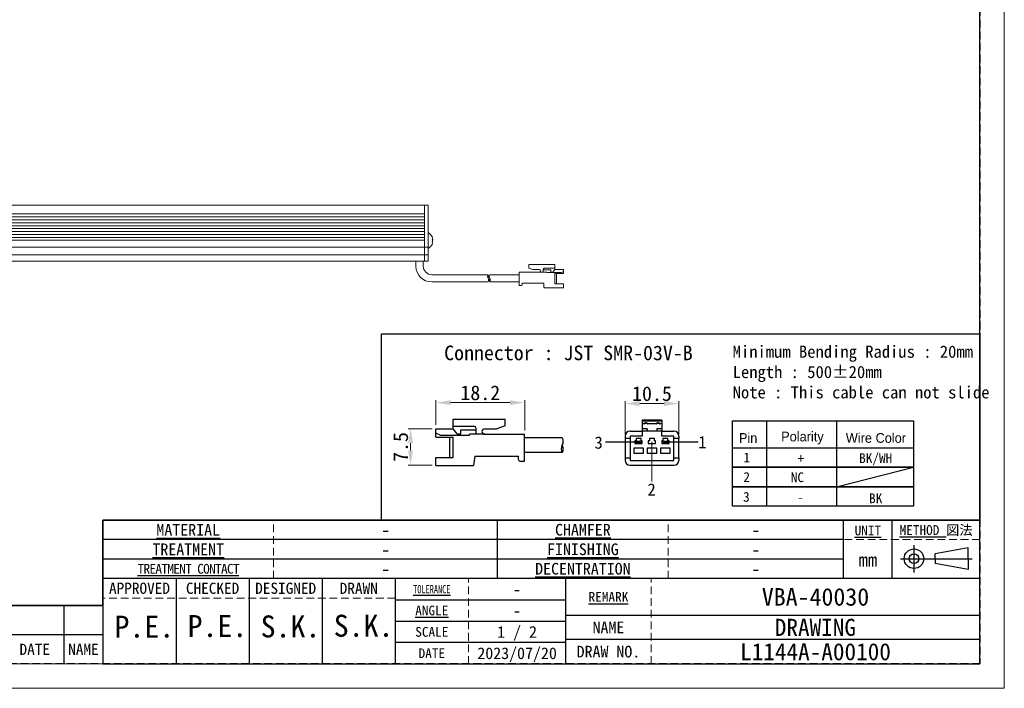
# Model space of a CAD drawing. Header units: millimetres. Extents: x -201 to 202, y 143 to 428.
# Tile 14 of 28: x -1 to 202, y 143 to 280. Entities that reach past the tile are written whole.
import ezdxf
from ezdxf.enums import TextEntityAlignment as Align

# ---------------------------------------------------------------- set-up
doc = ezdxf.new("R2010")
doc.units = ezdxf.units.MM
doc.header["$LTSCALE"] = 0.25
doc.linetypes.add('HIDDEN', pattern=[9.525, 6.35, -3.175])
for name, color, linetype, lineweight in [('BASE', 7, 'Continuous', 20), ('CABLE', 7, 'Continuous', 20), ('DIMENSION', 6, 'Continuous', 9), ('MXB8146', 7, 'Continuous', 20), ('SIDE PLATE', 7, 'Continuous', 20), ('TXT1', 5, 'Continuous', 15)]:
    doc.layers.add(name, color=color, linetype=linetype, lineweight=lineweight)
doc.layers.add('CABLE 3P', color=7, linetype='Continuous')
doc.layers.add('FORM', color=7, linetype='Continuous')
doc.layers.add('EMPTY LINE', color=252, linetype='Continuous', lineweight=0, plot=False)
doc.styles.add('(TNK)aSS', font='txt', dxfattribs={"width": 0.75, "oblique": 15, "height": 3.5})
doc.styles.get("Standard").update_dxf_attribs({"font": 'arial.ttf'})
doc.styles.add('takachi1', font='msgothic.ttc', dxfattribs={"height": 2.5})
doc.styles.add('VS Standard', font='msgothic.ttc', dxfattribs={"height": 3})
doc.styles.add('VS Standard(小)', font='txt', dxfattribs={"height": 2.4})
doc.dimstyles.new('TMIZO', dxfattribs={"dimscale": 0, "dimtxt": 3.5, "dimasz": 3, "dimexe": 0.5, "dimexo": 0.8, "dimgap": 0.5, "dimtad": 3, "dimtoh": 1, "dimdec": 1, "dimrnd": 0.005, "dimdsep": 46, "dimtxsty": '(TNK)aSS', "dimcen": 0, "dimclrd": 5, "dimclre": 5, "dimclrt": 5, "dimaunit": 1, "dimadec": 0, "dimazin": 2, "dimtfac": 1, "dimtdec": 1, "dimtmove": 0, "dimatfit": 3, "dimfxl": 1, "dimtzin": 0, "dimlwd": -1, "dimlwe": -1, "dimarcsym": 0})

# ---------------------------------------------------------------- blocks, each defined once
blk = doc.blocks.new('表題欄金物用_ver2.0.0')
at = {"layer": 'FORM', "color": 0}
for p, q in [((-11, 40.5), (-191, 40.5)), ((-191, 40.5), (-191, 28.5)), ((-110, 28.49), (-110, 40.5)), ((-39, 28.49), (-39, 40.49)), ((-29, 28.49), (-29, 40.49)), ((-11, 28.5), (-11, 40.5)), ((-39, 36.5), (-191, 36.5)), ((-24.54, 35.38), (-24.54, 29.78)), ((-13.42, 34.8), (-20.21, 33.59)), ((-13.42, 32.58), (-13.42, 34.8)), ((-39, 32.5), (-191, 32.5)), ((-27.34, 32.58), (-12.62, 32.58)), ((-20.21, 32.58), (-20.21, 33.59)), ((-20.21, 32.58), (-20.21, 31.57)), ((-13.42, 32.58), (-13.42, 30.35)), ((-13.42, 30.35), (-20.21, 31.57)), ((-11, 28.5), (-191, 28.5)), ((-191, 28.5), (-191, 11)), ((-176, 28.5), (-176, 11)), ((-161, 28.5), (-161, 11)), ((-146, 28.5), (-146, 11)), ((-131, 28.5), (-131, 11)), ((-96, 11), (-96, 28.5)), ((-11, 11), (-11, 28.5)), ((-199, 23), (-211, 23)), ((-199, 23), (-199, 17)), ((-191, 23), (-199, 23)), ((-131, 24.12), (-96, 24.12)), ((-96, 21), (-11, 21)), ((-131, 19.75), (-96, 19.75)), ((-199, 17), (-211, 17)), ((-199, 17), (-199, 11)), ((-191, 17), (-199, 17)), ((-96, 15.38), (-131, 15.38)), ((-11, 16), (-96, 16)), ((-191, 11), (-11, 11))]:
    blk.add_line(p, q, dxfattribs=at)
at = {"layer": 'FORM', "color": 0, "linetype": 'HIDDEN', "lineweight": 9}
for p, q in [((-156, 28.49), (-156, 40.49)), ((-75, 28.49), (-75, 40.49)), ((-11, 36.5), (-39, 36.5)), ((-116, 11), (-116, 28.5)), ((-78.5, 11), (-78.5, 28.5)), ((-131, 24.5), (-191, 24.5))]:
    blk.add_line(p, q, dxfattribs=at)
at = {"layer": 'FORM', "color": 0, "lineweight": 15}
blk.add_line((-191, 11), (-286, 11), dxfattribs=at)
at = {"layer": 'FORM', "color": 0}
for radius in [2, 1]:
    blk.add_circle((-24.54, 32.58), radius, dxfattribs=at)
at = {"layer": 'FORM', "color": 0, "attachment_point": 5}
for s, insert, char_height, width, style in [('{\\LMATERIAL}', (-173.5, 38.5), 2.4, 36.5, 'VS Standard(小)'), ('{\\LCHAMFER}   ', (-92.5, 38.5), 2.4, 35, 'VS Standard(小)'), ('{\\LUNIT}', (-34, 38.35), 2, 20, 'VS Standard'), ('{\\LMETHOD} 図法', (-20, 38.35), 2, 20, 'VS Standard'), ('{\\LTREATMENT}', (-173.5, 34.5), 2.4, 36.5, 'VS Standard(小)'), ('{\\LFINISHING}', (-92.5, 34.5), 2.4, 35, 'VS Standard(小)'), ('mm', (-34, 32.35), 2.8, 20, 'VS Standard'), ('{\\T0.9;\\LTREATMENT CONTACT}', (-173.5, 30.5), 2, 36.5, 'VS Standard(小)'), ('{\\LDECENTRATION} ', (-92.5, 30.5), 2.4, 35, 'VS Standard(小)'), ('{\\fＭＳ ゴシック|b0|i0|c128|p49;APPROVED}', (-183.5, 26.5), 2.3, 15, 'VS Standard'), ('{\\fＭＳ ゴシック|b0|i0|c128|p49;CHECKED}', (-168.5, 26.5), 2.3, 15, 'VS Standard'), ('{\\fＭＳ ゴシック|b0|i0|c128|p49;DESIGNED}', (-153.5, 26.5), 2.3, 15, 'VS Standard'), ('{\\fＭＳ ゴシック|b0|i0|c128|p49;DRAWN}', (-138.5, 26.5), 2.3, 15, 'VS Standard'), ('{\\W0.7;\\LTOLERANCE\\l }', (-123.5, 26.31), 1.7, 20, 'VS Standard(小)'), ('{\\LANGLE}', (-123.5, 21.94), 2, 14.9784, 'VS Standard(小)'), ('SCALE', (-123.5, 17.56), 2, 15, 'VS Standard(小)'), ('{\\fＭＳ ゴシック|b0|i0|c128|p49;NAME}', (-87.25, 18.5), 2.4, 15, 'VS Standard(小)'), ('{\\fＭＳ ゴシック|b0|i0|c128|p49;DRAW NO.}', (-87.25, 13.5), 2.4, 15, 'VS Standard(小)'), ('{\\fMS Gothic|b0|i0|c128|p49;DATE}', (-204.99, 14), 2.3, 12, 'VS Standard'), ('NAME', (-195, 14), 2.3, 8, 'VS Standard'), ('{\\fＭＳ ゴシック|b0|i0|c128|p49;DATE}', (-123.5, 13.19), 2, 15, 'VS Standard(小)')]:
    blk.add_mtext(s, dxfattribs=dict(at, insert=insert, char_height=char_height, width=width, style=style))
at = {"layer": 'FORM', "color": 0, "insert": (-87.25, 24.75), "char_height": 2, "width": 16, "attachment_point": 5, "line_spacing_factor": 0.8, "style": 'VS Standard'}
blk.add_mtext('\\pxsm0.9;{\\LREMARK}   ', dxfattribs=at)
at = {"layer": 'FORM', "color": 0}
for tag, height, style, p in [('材料', 2.8, 'VS Standard', (-133, 38.5)), ('一般面取', 2.8, 'VS Standard', (-57, 38.5)), ('処理', 2.8, 'VS Standard', (-133, 34.5)), ('仕上', 2.8, 'VS Standard', (-57, 34.5)), ('処理接点', 2.8, 'VS Standard', (-133, 30.5)), ('偏芯', 2.8, 'VS Standard', (-57, 30.5)), ('一般公差', 2.4, 'VS Standard(小)', (-106, 26.31)), ('適用（機種名）', 3.6, 'VS Standard', (-44.75, 24.75)), ('角度', 2.4, 'VS Standard(小)', (-106, 21.94)), ('NAME', 3.5, 'VS Standard', (-44.75, 18.5)), ('SCALE', 2.4, 'VS Standard(小)', (-106, 17.56)), ('DATE', 2.4, 'VS Standard(小)', (-106, 13.19)), ('DRAW_NO.', 3.5, 'VS Standard', (-44.75, 13.5))]:
    blk.add_attdef(tag, text='', height=height, dxfattribs=dict(at, style=style)).set_placement(p, align=Align.MIDDLE_CENTER)
at = {"layer": 'FORM', "color": 0, "style": 'VS Standard'}
for tag, p in [('APPROVED', (-182.5, 15.06)), ('CHECKED', (-167.5, 15.18)), ('DESIGNED', (-152.5, 15.09)), ('DRAWN', (-137.5, 15.23))]:
    blk.add_attdef(tag, text='', height=4.5, dxfattribs=at).set_placement(p, align=Align.BOTTOM_CENTER)
blk = doc.blocks.new('*D84')
at = {"layer": 'Defpoints', "color": 0}
for p in [(134.68, 201.16), (123.68, 193.99), (134.68, 193.99)]:
    blk.add_point(p, dxfattribs=at)
at = {"layer": 'DIMENSION', "color": 0}
for p, q in [((123.68, 194.79), (123.68, 201.66)), ((126.68, 201.16), (131.68, 201.16)), ((134.68, 194.79), (134.68, 201.66))]:
    blk.add_line(p, q, dxfattribs=at)
for points in [[(126.68, 201.66), (126.68, 200.66), (123.68, 201.16)], [(131.68, 200.66), (131.68, 201.66), (134.68, 201.16)]]:
    blk.add_solid(points, dxfattribs=at)
at = {"layer": 'DIMENSION', "color": 0, "insert": (129.18, 203.16), "char_height": 3, "attachment_point": 5, "style": 'VS Standard'}
blk.add_mtext('10.5', dxfattribs=at)
blk = doc.blocks.new('*D85')
at = {"layer": 'Defpoints', "color": 0}
for p in [(84.85, 196), (79.63, 188.51), (84.87, 188.51)]:
    blk.add_point(p, dxfattribs=at)
at = {"layer": 'DIMENSION', "color": 0}
for p, q in [((84.05, 196), (79.13, 196)), ((79.63, 193), (79.63, 191.51)), ((84.07, 188.51), (79.13, 188.51))]:
    blk.add_line(p, q, dxfattribs=at)
for points in [[(80.13, 193), (79.13, 193), (79.63, 196)], [(79.13, 191.51), (80.13, 191.51), (79.63, 188.51)]]:
    blk.add_solid(points, dxfattribs=at)
at = {"layer": 'DIMENSION', "color": 0, "insert": (77.63, 192.25), "char_height": 3, "attachment_point": 5, "rotation": 90, "style": 'VS Standard'}
blk.add_mtext('7.5', dxfattribs=at)
blk = doc.blocks.new('*D86')
at = {"layer": 'Defpoints', "color": 0}
for p in [(103.06, 201.34), (84.85, 195.98), (103.06, 194.86)]:
    blk.add_point(p, dxfattribs=at)
at = {"layer": 'DIMENSION', "color": 0}
for p, q in [((84.85, 196.78), (84.85, 201.84)), ((87.85, 201.34), (100.06, 201.34)), ((103.06, 195.66), (103.06, 201.84))]:
    blk.add_line(p, q, dxfattribs=at)
for points in [[(87.85, 201.84), (87.85, 200.84), (84.85, 201.34)], [(100.06, 200.84), (100.06, 201.84), (103.06, 201.34)]]:
    blk.add_solid(points, dxfattribs=at)
at = {"layer": 'DIMENSION', "color": 0, "insert": (93.95, 203.34), "char_height": 3, "attachment_point": 5, "style": 'VS Standard'}
blk.add_mtext('18.2', dxfattribs=at)

msp = doc.modelspace()

# ---------------------------------------------------------------- linework, layer by layer
at = {"layer": 'BASE'}
for p, q in [((-118.2507, 241.8403), (82.4993, 241.8403)), ((82.4993, 241.8403), (82.4993, 230.3403)), ((82.4993, 240.0403), (-117.5007, 240.0403)), ((-117.5007, 239.4403), (82.4993, 239.4403)), ((82.4993, 238.8403), (-117.5007, 238.8403)), ((-117.5007, 238.2403), (82.4993, 238.2403)), ((82.4993, 237.6403), (-117.5007, 237.6403)), ((-117.5007, 237.0403), (82.4993, 237.0403)), ((82.4993, 236.4403), (-117.5007, 236.4403)), ((-117.5007, 235.8403), (82.4993, 235.8403)), ((82.4993, 235.2403), (-117.5007, 235.2403)), ((-117.5007, 234.6403), (82.4993, 234.6403)), ((82.4993, 233.2403), (-118.2507, 233.2403)), ((-118.2507, 231.6403), (82.4993, 231.6403)), ((82.4993, 230.3403), (-118.2507, 230.3403))]:
    msp.add_line(p, q, dxfattribs=at)
at = {"layer": 'CABLE'}
for p, q in [((80.7493, 230.3403), (80.7493, 229.3403)), ((82.2493, 229.3403), (82.2493, 230.3403)), ((109.247, 229.6554), (103.897, 229.6554)), ((103.897, 228.9577), (103.897, 229.6554)), ((109.247, 229.6554), (103.897, 229.6554)), ((103.897, 228.9577), (103.897, 229.6554)), ((103.897, 228.9577), (104.7612, 228.6554)), ((103.897, 228.9577), (104.7612, 228.6554)), ((106.0104, 228.6554), (104.7612, 228.6554)), ((106.0104, 228.6554), (104.7612, 228.6554)), ((106.8854, 228.0913), (106.8854, 228.6683)), ((106.8854, 228.0913), (106.8854, 228.6683)), ((108.4481, 228.565), (106.8854, 228.565)), ((108.4481, 228.565), (106.8854, 228.565)), ((109.247, 228.92), (107.1305, 228.92)), ((109.247, 228.92), (107.1305, 228.92)), ((108.4481, 228.129), (108.4481, 228.565)), ((108.4481, 228.129), (108.4481, 228.565)), ((108.8303, 228.129), (109.247, 228.6554)), ((108.8303, 228.129), (109.247, 228.6554)), ((109.247, 228.6554), (109.247, 229.6554)), ((109.247, 228.6554), (109.247, 229.6554)), ((111.0086, 228.6554), (109.247, 228.6554)), ((111.0086, 228.6554), (109.247, 228.6554)), ((111.0086, 227.8118), (111.0086, 228.6554)), ((111.0086, 227.8118), (111.0086, 228.6554)), ((95.5459, 227.5903), (83.9993, 227.5903)), ((95.8979, 227.5903), (101.9086, 227.5903)), ((101.9086, 225.3413), (101.9086, 228.0913)), ((106.0104, 228.0913), (101.9086, 228.0913)), ((101.9086, 225.3413), (101.9086, 228.0913)), ((106.0104, 228.0913), (101.9086, 228.0913)), ((106.0104, 228.0913), (107.5786, 228.0913)), ((106.0104, 228.0913), (107.5786, 228.0913)), ((107.5786, 228.0168), (107.5786, 228.0913)), ((107.5786, 228.0168), (107.5786, 228.0913)), ((110.5892, 228.0168), (107.5786, 228.0168)), ((110.5892, 228.0168), (107.5786, 228.0168)), ((108.8303, 228.129), (108.4481, 228.129)), ((108.8303, 228.129), (108.4481, 228.129)), ((109.247, 225.7158), (109.247, 227.8118)), ((111.0086, 227.8118), (109.247, 227.8118)), ((109.247, 225.7158), (109.247, 227.8118)), ((111.0086, 227.8118), (109.247, 227.8118)), ((109.5732, 225.7158), (109.5732, 227.8118)), ((109.5732, 225.7158), (109.5732, 227.8118)), ((110.5892, 228.0168), (111.0086, 228.2124)), ((110.5892, 228.0168), (111.0086, 228.2124)), ((83.9988, 226.0903), (95.5459, 226.0903)), ((95.8979, 226.0903), (101.9086, 226.0903)), ((102.3862, 225.3413), (101.9086, 225.3413)), ((102.3862, 225.3413), (101.9086, 225.3413)), ((107.0086, 225.8413), (102.5362, 225.8413)), ((102.5362, 225.4913), (102.5362, 225.8413)), ((107.0086, 225.8413), (102.5362, 225.8413)), ((102.5362, 225.4913), (102.5362, 225.8413)), ((107.0086, 225.0554), (107.0086, 225.8413)), ((107.0086, 225.0554), (107.0086, 225.8413)), ((111.0086, 224.9054), (107.1586, 224.9054)), ((111.0086, 224.9054), (107.1586, 224.9054)), ((111.0086, 225.7158), (109.247, 225.7158)), ((111.0086, 225.7158), (109.247, 225.7158)), ((111.0086, 224.9054), (111.0086, 225.7158)), ((111.0086, 224.9054), (111.0086, 225.7158))]:
    msp.add_line(p, q, dxfattribs=at)
for centre, radius, start, end in [((83.9993, 229.3403), 3.25, 180, 270), ((83.9993, 229.3403), 1.75, 180, 270), ((106.0104, 228.3733), 0.282, 270, 90), ((106.0104, 228.3733), 0.282, 270, 90), ((107.1372, 228.6683), 0.2518, 88.464768, 180), ((107.1372, 228.6683), 0.2518, 88.464768, 180), ((96.179, 227.2218), 0.7325, 149.796415, 210.203585), ((94.9129, 227.2218), 0.7325, 329.796415, 30.203585), ((94.8646, 226.4718), 0.7808, 330.752111, 29.247889), ((96.5792, 226.4718), 0.7808, 150.752111, 209.247889), ((96.531, 227.2218), 0.7325, 149.796415, 210.203585), ((95.2166, 226.4718), 0.7808, 330.752111, 29.247889), ((102.3862, 225.4913), 0.15, 270, 0), ((102.3862, 225.4913), 0.15, 270, 0), ((107.1586, 225.0554), 0.15, 180, 270), ((107.1586, 225.0554), 0.15, 180, 270)]:
    msp.add_arc(centre, radius, start, end, dxfattribs=at)
at = {"layer": 'CABLE 3P'}
for p, q in [((88.3742, 197.9786), (99.0742, 197.9786)), ((88.3742, 195.9786), (88.3742, 197.9786)), ((88.3742, 197.9786), (99.0742, 197.9786)), ((88.3742, 195.9786), (88.3742, 197.9786)), ((88.3742, 196.5079), (92.6074, 196.5079)), ((88.3742, 196.5079), (92.6074, 196.5079)), ((99.0742, 196.5832), (97.3459, 195.9786)), ((99.0742, 196.5832), (97.3459, 195.9786)), ((99.0742, 196.5832), (99.0742, 197.9786)), ((131.1842, 197.7381), (127.1842, 197.7381)), ((127.1842, 197.7381), (127.1842, 197.5089)), ((131.1842, 197.5089), (127.1842, 197.5089)), ((127.1842, 197.5089), (127.1842, 196.9881)), ((127.6842, 196.9881), (127.1842, 196.9881)), ((127.1842, 196.9881), (127.1842, 195.9881)), ((127.5842, 196.9881), (127.5842, 196.9972)), ((127.7842, 197.1881), (127.6842, 197.0881)), ((127.6842, 197.0881), (127.6842, 196.9881)), ((128.1842, 197.0881), (127.6842, 197.0881)), ((127.7842, 197.1972), (127.7842, 197.1881)), ((127.7842, 197.1972), (128.0842, 197.1972)), ((127.7842, 197.1881), (128.0842, 197.1881)), ((128.0842, 197.1972), (128.0842, 197.1881)), ((128.0842, 197.1881), (128.1842, 197.0881)), ((128.1842, 197.0881), (128.1842, 196.9881)), ((130.1842, 196.9881), (128.1842, 196.9881)), ((128.2842, 196.9972), (128.2842, 196.9881)), ((130.0842, 196.9881), (130.0842, 196.9972)), ((130.2842, 197.1881), (130.1842, 197.0881)), ((130.1842, 197.0881), (130.1842, 196.9881)), ((130.6842, 197.0881), (130.1842, 197.0881)), ((130.2842, 197.1972), (130.2842, 197.1881)), ((130.2842, 197.1972), (130.5842, 197.1972)), ((130.2842, 197.1881), (130.5842, 197.1881)), ((130.5842, 197.1972), (130.5842, 197.1881)), ((130.5842, 197.1881), (130.6842, 197.0881)), ((130.6842, 197.0881), (130.6842, 196.9881)), ((131.1842, 196.9881), (130.6842, 196.9881)), ((130.7842, 196.9972), (130.7842, 196.9881)), ((131.1842, 197.7381), (131.1842, 197.5089)), ((131.1842, 197.5089), (131.1842, 196.9881)), ((131.1842, 196.9881), (131.1842, 195.9881)), ((84.851, 194.2916), (84.851, 195.9786)), ((84.851, 195.9786), (88.3742, 195.9786)), ((84.851, 194.2916), (84.851, 195.9786)), ((84.851, 195.9786), (88.3742, 195.9786)), ((85.6899, 194.7015), (84.851, 195.0927)), ((85.6899, 194.7015), (84.851, 195.0927)), ((84.851, 194.2916), (88.3742, 194.2916)), ((84.851, 194.2916), (88.3742, 194.2916)), ((85.6899, 194.7015), (91.711, 194.7015)), ((85.6899, 194.7015), (91.711, 194.7015)), ((87.7218, 190.0996), (87.7218, 194.2916)), ((87.7218, 190.0996), (87.7218, 194.2916)), ((89.2077, 194.9259), (88.3742, 195.9786)), ((89.2077, 194.9259), (88.3742, 195.9786)), ((88.3742, 190.0996), (88.3742, 194.2916)), ((88.3742, 190.0996), (88.3742, 194.2916)), ((89.2077, 194.9259), (89.9722, 194.9259)), ((89.2077, 194.9259), (89.9722, 194.9259)), ((89.9722, 194.9259), (89.9722, 195.7978)), ((89.9722, 195.7978), (93.0974, 195.7978)), ((89.9722, 194.9259), (89.9722, 195.7978)), ((89.9722, 195.7978), (93.0974, 195.7978)), ((94.8476, 194.8505), (91.711, 194.8505)), ((91.711, 194.7015), (91.711, 194.8505)), ((94.8476, 194.8505), (91.711, 194.8505)), ((91.711, 194.7015), (91.711, 194.8505)), ((93.0974, 194.8505), (93.0974, 196.0045)), ((93.0974, 194.8505), (93.0974, 196.0045)), ((94.8476, 195.9786), (97.3459, 195.9786)), ((94.8476, 195.9786), (97.3459, 195.9786)), ((94.8476, 194.8505), (103.051, 194.8505)), ((94.8476, 194.8505), (103.051, 194.8505)), ((103.051, 189.3505), (103.051, 194.8505)), ((103.051, 189.3505), (103.051, 194.8505)), ((110.7651, 194.1005), (103.051, 194.1005)), ((123.6842, 194.4881), (123.6842, 193.9881)), ((124.6842, 195.4881), (127.1842, 195.4881)), ((124.6842, 194.4881), (124.6842, 193.9881)), ((127.1842, 194.4881), (124.6842, 194.4881)), ((128.1842, 195.9881), (127.1842, 195.9881)), ((127.1842, 195.9881), (127.1842, 195.4881)), ((127.1842, 195.4881), (127.1842, 194.4881)), ((128.1842, 195.4881), (127.1842, 195.4881)), ((128.1842, 195.9881), (128.1842, 195.4881)), ((130.1842, 195.4881), (128.1842, 195.4881)), ((131.1842, 195.9881), (130.1842, 195.9881)), ((130.1842, 195.9881), (130.1842, 195.4881)), ((131.1842, 195.4881), (130.1842, 195.4881)), ((131.1842, 195.9881), (131.1842, 195.4881)), ((131.1842, 194.4881), (131.1842, 195.4881)), ((131.1842, 195.4881), (133.6842, 195.4881)), ((133.6842, 194.4881), (131.1842, 194.4881)), ((133.6842, 193.9881), (133.6842, 194.4881)), ((134.6842, 194.4881), (134.6842, 193.9881)), ((126.3144, 193.2381), (119.6761, 193.2381)), ((124.6842, 193.9881), (123.6842, 193.9881)), ((123.6842, 193.9881), (123.6842, 189.9881)), ((124.6842, 193.9881), (124.6842, 189.9881)), ((127.4342, 191.9881), (125.4342, 191.9881)), ((125.4342, 191.9881), (125.4342, 190.9881)), ((125.9342, 193.4881), (125.6842, 193.4881)), ((125.6842, 193.4881), (125.6842, 192.9881)), ((125.6842, 192.9881), (127.1842, 192.9881)), ((125.8092, 193.0381), (125.8092, 193.4381)), ((125.8092, 193.4381), (126.2842, 193.4381)), ((126.2842, 193.0381), (125.8092, 193.0381)), ((126.9342, 193.9881), (125.9342, 193.9881)), ((125.9342, 193.9881), (125.9342, 193.4881)), ((126.2842, 193.4381), (126.1842, 193.3381)), ((126.3842, 193.3381), (126.1842, 193.3381)), ((126.1842, 193.1381), (126.1842, 193.3381)), ((126.1842, 193.1381), (126.3842, 193.1381)), ((126.1842, 193.1381), (126.2842, 193.0381)), ((126.2842, 193.4381), (126.4342, 193.4381)), ((126.4342, 193.0381), (126.2842, 193.0381)), ((126.4342, 193.4144), (126.3842, 193.3381)), ((126.3842, 193.3381), (126.3842, 193.1381)), ((126.3842, 193.1381), (126.4342, 193.0618)), ((126.4342, 193.4381), (126.4342, 193.4144)), ((126.4342, 193.4381), (126.5842, 193.4381)), ((126.4842, 193.3381), (126.4342, 193.4144)), ((126.4342, 193.0618), (126.4842, 193.1381)), ((126.4342, 193.0618), (126.4342, 193.0381)), ((126.5842, 193.0381), (126.4342, 193.0381)), ((126.4842, 193.1381), (126.4842, 193.3381)), ((126.6842, 193.3381), (126.4842, 193.3381)), ((126.4842, 193.1381), (126.6842, 193.1381)), ((126.6842, 193.3381), (126.5842, 193.4381)), ((126.5842, 193.4381), (127.0592, 193.4381)), ((126.5842, 193.0381), (126.6842, 193.1381)), ((127.0592, 193.0381), (126.5842, 193.0381)), ((126.6842, 193.3381), (126.6842, 193.1381)), ((126.9342, 193.4881), (126.9342, 193.9881)), ((127.1842, 193.4881), (126.9342, 193.4881)), ((127.0592, 193.4381), (127.0592, 193.0381)), ((127.1842, 192.9881), (127.1842, 193.4881)), ((127.4342, 190.9881), (127.4342, 191.9881)), ((130.1842, 191.9881), (128.1842, 191.9881)), ((128.1842, 191.9881), (128.1842, 190.9881)), ((128.4342, 193.4881), (128.4342, 192.9881)), ((128.6842, 193.4881), (128.4342, 193.4881)), ((128.4342, 192.9881), (129.9342, 192.9881)), ((128.6842, 193.9881), (128.6842, 193.4881)), ((129.6842, 193.9881), (128.6842, 193.9881)), ((129.6842, 193.4881), (129.6842, 193.9881)), ((129.9342, 193.4881), (129.6842, 193.4881)), ((129.9342, 192.9881), (129.9342, 193.4881)), ((130.1842, 190.9881), (130.1842, 191.9881)), ((130.9342, 191.9881), (130.9342, 190.9881)), ((132.9342, 191.9881), (130.9342, 191.9881)), ((131.4342, 193.4881), (131.1842, 193.4881)), ((131.1842, 193.4881), (131.1842, 192.9881)), ((131.1842, 192.9881), (132.6842, 192.9881)), ((131.3092, 193.0381), (131.3092, 193.4381)), ((131.3092, 193.4381), (131.7842, 193.4381)), ((131.7842, 193.0381), (131.3092, 193.0381)), ((132.4342, 193.9881), (131.4342, 193.9881)), ((131.4342, 193.9881), (131.4342, 193.4881)), ((131.7842, 193.4381), (131.6842, 193.3381)), ((131.8842, 193.3381), (131.6842, 193.3381)), ((131.6842, 193.1381), (131.6842, 193.3381)), ((131.6842, 193.1381), (131.8842, 193.1381)), ((131.6842, 193.1381), (131.7842, 193.0381)), ((131.7842, 193.4381), (131.9342, 193.4381)), ((131.9342, 193.0381), (131.7842, 193.0381)), ((131.9342, 193.4144), (131.8842, 193.3381)), ((131.8842, 193.3381), (131.8842, 193.1381)), ((131.8842, 193.1381), (131.9342, 193.0618)), ((131.9342, 193.4381), (131.9342, 193.4144)), ((131.9342, 193.4381), (132.0842, 193.4381)), ((131.9842, 193.3381), (131.9342, 193.4144)), ((131.9342, 193.0618), (131.9842, 193.1381)), ((131.9342, 193.0618), (131.9342, 193.0381)), ((132.0842, 193.0381), (131.9342, 193.0381)), ((131.9842, 193.1381), (131.9842, 193.3381)), ((132.1842, 193.3381), (131.9842, 193.3381)), ((131.9842, 193.1381), (132.1842, 193.1381)), ((138.6881, 193.2381), (132.0498, 193.2381)), ((132.1842, 193.3381), (132.0842, 193.4381)), ((132.0842, 193.4381), (132.5592, 193.4381)), ((132.0842, 193.0381), (132.1842, 193.1381)), ((132.5592, 193.0381), (132.0842, 193.0381)), ((132.1842, 193.3381), (132.1842, 193.1381)), ((132.4342, 193.4881), (132.4342, 193.9881)), ((132.6842, 193.4881), (132.4342, 193.4881)), ((132.5592, 193.4381), (132.5592, 193.0381)), ((132.6842, 192.9881), (132.6842, 193.4881)), ((132.9342, 190.9881), (132.9342, 191.9881)), ((134.6842, 193.9881), (133.6842, 193.9881)), ((133.6842, 189.9881), (133.6842, 193.9881)), ((134.6842, 189.9881), (134.6842, 193.9881)), ((84.851, 188.4786), (84.851, 190.0996)), ((84.851, 190.0996), (88.3742, 190.0996)), ((84.851, 188.4786), (84.851, 190.0996)), ((84.851, 190.0996), (88.3742, 190.0996)), ((92.851, 190.3505), (92.551, 188.4786)), ((92.851, 190.3505), (101.7959, 190.3505)), ((92.851, 190.3505), (101.7959, 190.3505)), ((101.7959, 189.6505), (101.7959, 190.3505)), ((101.7959, 189.6505), (101.7959, 190.3505)), ((110.7651, 191.1005), (103.051, 191.1005)), ((123.6842, 189.9881), (124.6842, 189.9881)), ((123.6842, 189.9881), (123.6842, 189.4881)), ((124.6842, 189.9881), (124.6842, 189.4881)), ((125.4342, 190.9881), (127.4342, 190.9881)), ((128.1842, 190.9881), (130.1842, 190.9881)), ((130.9342, 190.9881), (132.9342, 190.9881)), ((133.6842, 189.9881), (134.6842, 189.9881)), ((133.6842, 189.4881), (133.6842, 189.9881)), ((134.6842, 189.9881), (134.6842, 189.4881)), ((84.851, 188.4786), (92.551, 188.4786)), ((84.851, 188.4786), (92.551, 188.4786)), ((102.0959, 189.3505), (103.051, 189.3505)), ((102.0959, 189.3505), (103.051, 189.3505)), ((124.6842, 189.4881), (133.6842, 189.4881)), ((124.6842, 188.4881), (133.6842, 188.4881))]:
    msp.add_line(p, q, dxfattribs=at)
for centre, radius, start, end in [((92.5939, 196.0045), 0.5035, 0, 91.535232), ((92.5939, 196.0045), 0.5035, 0, 91.535232), ((127.7842, 196.9972), 0.2, 90, 180), ((127.5886, 197.0928), 0.0958, 267.402573, 357.142919), ((128.0842, 196.9972), 0.2, 0, 90), ((128.2799, 197.0928), 0.0958, 182.857163, 272.597478), ((130.2842, 196.9972), 0.2, 90, 180), ((130.0886, 197.0928), 0.0958, 267.402651, 357.142841), ((130.5842, 196.9972), 0.2, 0, 90), ((130.7799, 197.0928), 0.0958, 182.857274, 272.597233), ((94.8476, 195.4146), 0.5641, 90, 270), ((94.8476, 195.4146), 0.5641, 90, 270), ((109.5651, 193.3505), 1.4151, 327.994617, 32.005383), ((124.6842, 194.4881), 1, 90, 180), ((133.6842, 194.4881), 1, 0, 90), ((111.9651, 191.8505), 1.4151, 147.994617, 212.005383), ((109.5651, 191.8505), 1.4151, 327.994617, 32.005383), ((102.0959, 189.6505), 0.3, 180, 270), ((102.0959, 189.6505), 0.3, 180, 270), ((124.6842, 189.4881), 1, 180, 270), ((133.6842, 189.4881), 1, 270, 0)]:
    msp.add_arc(centre, radius, start, end, dxfattribs=at)
at = {"layer": 'DIMENSION'}
msp.add_line((129.1569, 193.2711), (129.1569, 185.1552), dxfattribs=at)
at = {"layer": 'EMPTY LINE'}
for p, q in [((201.5, 142.75), (201.5, 427.75)), ((-201.5, 142.75), (201.5, 142.75))]:
    msp.add_line(p, q, dxfattribs=at)
at = {"layer": 'FORM'}
for p, q in [((145.7445, 197.6145), (182.8359, 197.6145)), ((145.7445, 192.0883), (145.7445, 197.6145)), ((152.6812, 197.6145), (152.6812, 180.0883)), ((167.0331, 197.6145), (167.0331, 180.0883)), ((182.8359, 197.6145), (182.8359, 180.0883)), ((167.0331, 184.0883), (182.8359, 188.0883))]:
    msp.add_line(p, q, dxfattribs=at)
at = {"layer": 'FORM', "linetype": 'HIDDEN'}
msp.add_lwpolyline([(-196.5, 422.75), (196.5, 422.75), (196.5, 147.75), (-196.5, 147.75)], close=True, dxfattribs=at)
at = {"layer": 'FORM'}
for points in [[(-196.5, 422.75), (-196.5, 147.75), (-78.5, 147.75), (-78.5, 159.75), (16.5, 159.75), (16.5, 177.25), (196.5, 177.25), (196.5, 422.75), (-196.5, 422.75)], [(73.6918, 215.458), (196.5, 215.458), (196.5, 177.25), (73.6918, 177.25)]]:
    msp.add_lwpolyline(points, close=True, dxfattribs=at)
for points in [[(182.8359, 188.0883), (145.7445, 188.0883), (145.7445, 192.0883), (182.8359, 192.0883)], [(182.8359, 184.0883), (145.7445, 184.0883), (145.7445, 188.0883), (182.8359, 188.0883)], [(182.8359, 180.0883), (145.7445, 180.0883), (145.7445, 184.0883), (182.8359, 184.0883)]]:
    msp.add_lwpolyline(points, dxfattribs=at)
at = {"layer": 'MXB8146'}
for p, q in [((83.2493, 236.2153), (83.2493, 232.9653)), ((84.093, 234.7984), (84.217, 234.8316)), ((84.217, 234.3489), (84.093, 234.3822))]:
    msp.add_line(p, q, dxfattribs=at)
for centre, radius, start, end in [((82.429, 234.5903), 1.8203, 22.999183, 63.215004), ((82.3768, 234.5924), 1.8557, 7.406516, 22.360753), ((82.2389, 234.5903), 1.8657, 353.595632, 6.404368), ((82.429, 234.5903), 1.8203, 296.784996, 337.000817), ((82.3768, 234.5881), 1.8557, 337.639247, 352.593484)]:
    msp.add_arc(centre, radius, start, end, dxfattribs=at)
at = {"layer": 'SIDE PLATE'}
for p, q in [((82.4993, 241.8403), (83.2493, 241.8403)), ((82.4993, 230.3403), (82.4993, 241.8403)), ((83.2493, 241.8403), (83.2493, 230.3403)), ((83.2493, 233.2403), (82.4993, 233.2403)), ((82.4993, 231.6403), (83.2493, 231.6403)), ((83.2493, 230.3403), (82.4993, 230.3403))]:
    msp.add_line(p, q, dxfattribs=at)

# ---------------------------------------------------------------- block references
at = {"layer": 'FORM'}
ref = msp.add_blockref('表題欄金物用_ver2.0.0', (207.5, 136.75), dxfattribs=at)
ref.add_attrib('材料', '-', dxfattribs={"layer": 'EMPTY LINE', "color": 0, "height": 2.8, "style": 'VS Standard'}).set_placement((74.5, 175.25), align=Align.MIDDLE_CENTER)
ref.add_attrib('処理', '-', dxfattribs={"color": 0, "height": 2.8, "style": 'VS Standard'}).set_placement((74.5, 171.25), align=Align.MIDDLE_CENTER)
ref.add_attrib('処理接点', '-', dxfattribs={"color": 0, "height": 2.8, "style": 'VS Standard'}).set_placement((74.5, 167.25), align=Align.MIDDLE_CENTER)
ref.add_attrib('一般面取', '-', dxfattribs={"color": 0, "height": 2.8, "style": 'VS Standard'}).set_placement((150.5, 175.2468), align=Align.MIDDLE_CENTER)
ref.add_attrib('仕上', '-', dxfattribs={"color": 0, "height": 2.8, "style": 'VS Standard'}).set_placement((150.5, 171.2468), align=Align.MIDDLE_CENTER)
ref.add_attrib('偏芯', '-', dxfattribs={"color": 0, "height": 2.8, "style": 'VS Standard'}).set_placement((150.5, 167.2468), align=Align.MIDDLE_CENTER)
ref.add_attrib('一般公差', '-', dxfattribs={"color": 0, "height": 2.4, "style": 'VS Standard(小)'}).set_placement((101.5, 163.0625), align=Align.MIDDLE_CENTER)
ref.add_attrib('角度', '-', dxfattribs={"color": 0, "height": 2.4, "style": 'VS Standard(小)'}).set_placement((101.5, 158.6875), align=Align.MIDDLE_CENTER)
ref.add_attrib('SCALE', '1 / 2', dxfattribs={"color": 0, "height": 2.4, "style": 'VS Standard(小)'}).set_placement((101.5, 154.3125), align=Align.MIDDLE_CENTER)
ref.add_attrib('DATE', '2023/07/20', dxfattribs={"color": 0, "height": 2.4, "style": 'VS Standard(小)'}).set_placement((101.5, 149.9375), align=Align.MIDDLE_CENTER)
ref.add_attrib('適用（機種名）', 'VBA-40030', dxfattribs={"color": 0, "height": 3.6, "style": 'VS Standard'}).set_placement((162.75, 161.5), align=Align.MIDDLE_CENTER)
ref.add_attrib('NAME', 'DRAWING ', dxfattribs={"color": 0, "height": 3.5, "style": 'VS Standard'}).set_placement((163.9111, 155.25), align=Align.MIDDLE_CENTER)
ref.add_attrib('DRAW_NO.', 'L1144A-A00100', dxfattribs={"color": 0, "height": 3.5, "style": 'VS Standard'}).set_placement((162.75, 150.25), align=Align.MIDDLE_CENTER)
ref.add_attrib('DESIGNED', 'S.K.', dxfattribs={"color": 0, "height": 4.5, "style": 'VS Standard'}).set_placement((55, 151.8412), align=Align.BOTTOM_CENTER)
ref.add_attrib('DRAWN', 'S.K.', dxfattribs={"color": 0, "height": 4.5, "style": 'VS Standard'}).set_placement((69.9999, 151.985), align=Align.BOTTOM_CENTER)
ref.add_attrib('CHECKED', 'P.E.', dxfattribs={"color": 0, "height": 4.5, "style": 'VS Standard'}).set_placement((40, 151.9272), align=Align.BOTTOM_CENTER)
ref.add_attrib('APPROVED', 'P.E.', dxfattribs={"color": 0, "height": 4.5, "style": 'VS Standard'}).set_placement((25, 151.8117), align=Align.BOTTOM_CENTER)

# ---------------------------------------------------------------- texts
at = {"layer": 'DIMENSION', "style": 'takachi1'}
for s, p in [('3', (117.3825, 191.8971)), ('1', (138.6881, 191.9999)), ('2', (128.2512, 182.2775))]:
    msp.add_text(s, height=2.5, dxfattribs=at).set_placement(p)
at = {"layer": 'TXT1', "style": 'takachi1'}
msp.add_text('NC', height=2, dxfattribs=at).set_placement((157.6796, 185.029))
at = {"layer": 'TXT1', "attachment_point": 1, "style": 'VS Standard'}
for s, insert, char_height, width in [('Connector : JST SMR-03V-B', (86.5299, 213.0457), 3, 49.429299), ('Minimum Bending Radius : 20mm\\PLength : 500%%p20mm\\PNote : This cable can not slide', (145.7445, 213.0457), 2.5, 61.656869)]:
    msp.add_mtext(s, dxfattribs=dict(at, insert=insert, char_height=char_height, width=width))
at = {"layer": 'TXT1', "char_height": 2, "attachment_point": 5}
for s, insert, width in [('\\fMS PGothic|b0|i0|c128|p50;Pin', (148.9244, 194.0883), 8), ('\\fMS PGothic|b0|i0|c128|p50;Polarity', (160.0663, 194.0883), 28), ('\\fMS PGothic|b0|i0|c128|p50;Wire Color', (175.1448, 194.0883), 32), ('\\fＭＳ ゴシック|b0|i0;1', (148.6275, 190.0883), 8), ('\\fMS Gothic|b0|i0|c128|p49;+', (159.7466, 189.8914), 28), ('\\fMS Gothic|b0|i0|c128|p49;BK/WH', (175.1019, 189.7205), 32), ('\\fＭＳ ゴシック|b0|i0;2', (148.6275, 186.0883), 8), ('\\fＭＳ ゴシック|b0|i0;3\\P', (148.5559, 182.0035), 8), ('\\fMS Gothic|b0|i0|c128|p49;BK', (175.1019, 181.7205), 32), ('\\fMS Gothic|b0|i0|c128|p49;-', (159.6584, 181.9428), 28)]:
    msp.add_mtext(s, dxfattribs=dict(at, insert=insert, width=width))

# ---------------------------------------------------------------- dimensions: what is measured, and where the dimension line sits
at = {"layer": 'DIMENSION'}
dim = msp.add_linear_dim(base=(103.0551, 201.3366), p1=(84.8527, 195.9814), p2=(103.0551, 194.8557), dimstyle='TMIZO', override={"dimscale": 1, "dimtoh": 0, "dimtxsty": 'VS Standard', "dimclrd": 0, "dimclre": 0, "dimclrt": 0}, dxfattribs=at)
dim.commit()
dim.dimension.update_dxf_attribs({"geometry": '*D86', "text_midpoint": (93.9539, 203.3372)})
dim = msp.add_linear_dim(base=(134.684, 201.1618), p1=(123.6779, 193.9903), p2=(134.684, 193.9913), text='10.5', dimstyle='TMIZO', override={"dimscale": 1, "dimtoh": 0, "dimtxsty": 'VS Standard', "dimclrd": 0, "dimclre": 0, "dimclrt": 0}, dxfattribs=at)
dim.commit()
dim.dimension.update_dxf_attribs({"geometry": '*D84', "text_midpoint": (129.1809, 203.1623)})
dim = msp.add_linear_dim(base=(79.6295, 188.5082), p1=(84.8484, 196.0009), p2=(84.8721, 188.5082), angle=90, dimstyle='TMIZO', override={"dimscale": 1, "dimtoh": 0, "dimtxsty": 'VS Standard', "dimclrd": 0, "dimclre": 0, "dimclrt": 0}, dxfattribs=at)
dim.commit()
dim.dimension.update_dxf_attribs({"geometry": '*D85', "text_midpoint": (77.6289, 192.2546)})

doc.saveas('drawing.dxf')
